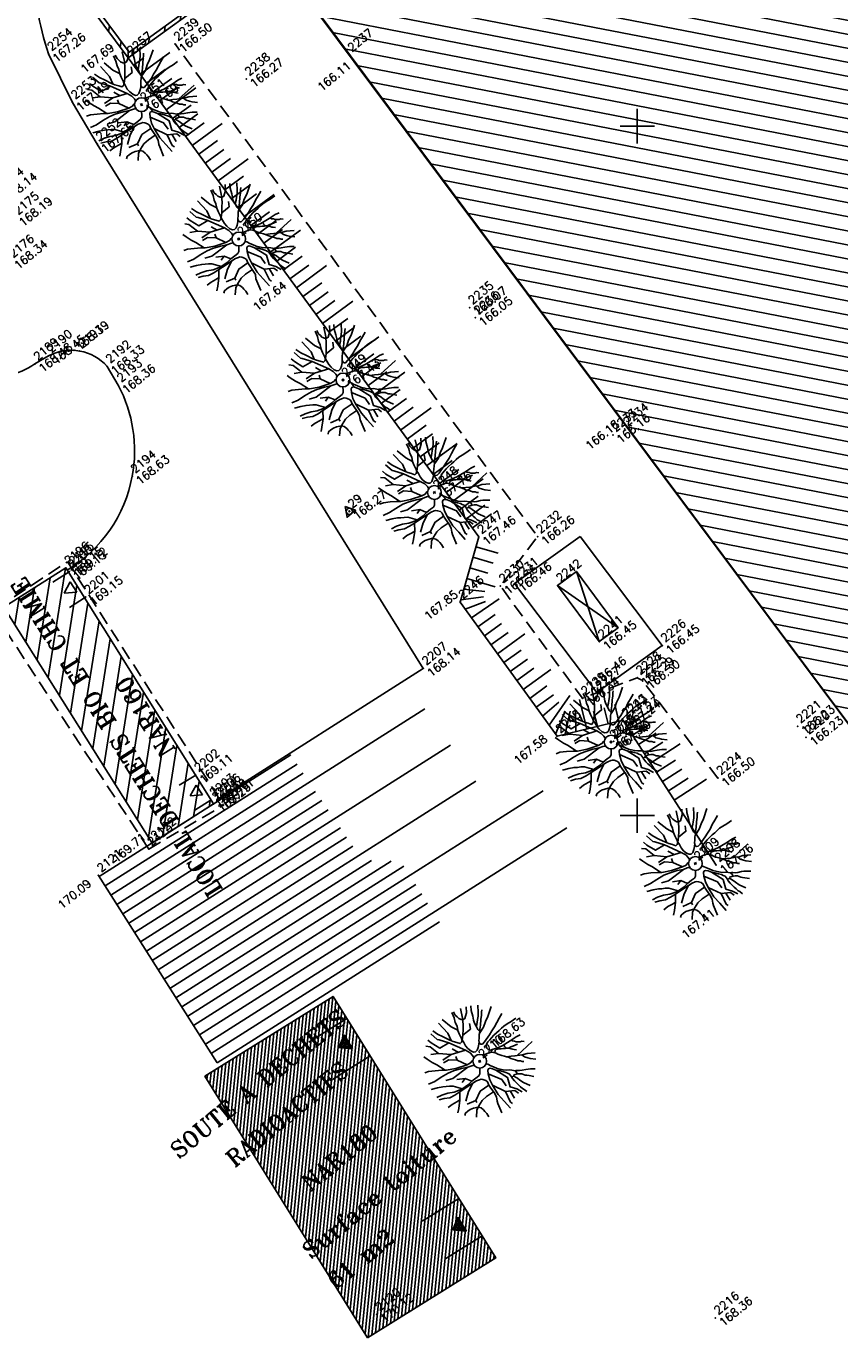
# Model space of a CAD drawing. Header units: feet. Extents: x 529188 to 529675, y 139816 to 140273.
# Tile 29 of 118: x 529403 to 529432, y 139931 to 139979. Entities that reach past the tile are written whole.
import ezdxf
from ezdxf.enums import TextEntityAlignment as Align

# ---------------------------------------------------------------- set-up
doc = ezdxf.new("R2010")
doc.units = ezdxf.units.FT
doc.header["$LTSCALE"] = 2
doc.header["$MEASUREMENT"] = 0
doc.header["$PDSIZE"] = 0.1
doc.linetypes.add('CACHE', pattern=[0.375, 0.25, -0.125])
doc.layers.get('0').update_dxf_attribs({"linetype": 'CONTINUOUS'})
for name, color, linetype in [('ARBRES', 70, 'CONTINUOUS'), ('BATI', 10, 'CONTINUOUS'), ('BATI-HACHURES', 30, 'CONTINUOUS'), ('BORD_TOIT', 244, 'CACHE'), ('BORDURETTE', 20, 'CONTINUOUS'), ('CARROYAGE', 7, 'CONTINUOUS'), ('DIVERS_2', 7, 'CONTINUOUS'), ('MURS', 1, 'CONTINUOUS'), ('Numéro Bâtiment', 5, 'CONTINUOUS'), ('POLYGO', 241, 'CONTINUOUS'), ('PORTES', 14, 'CONTINUOUS'), ('SOCLES', 13, 'CONTINUOUS'), ('TALUS', 40, 'CONTINUOUS'), ('TALUS_BAS', 40, 'CACHE'), ('TALUS_HAUT', 40, 'CONTINUOUS'), ('TEXTES', 150, 'CONTINUOUS'), ('TOPOALT', 3, 'CONTINUOUS'), ('TOPOJIS', 7, 'CONTINUOUS'), ('TOPOJIS-GELE', 7, 'CONTINUOUS'), ('TOPOMAT', 142, 'CONTINUOUS')]:
    doc.layers.add(name, color=color, linetype=linetype)
doc.styles.add('ROMANT', font='ROMANT.SHX')
doc.styles.get("Standard").update_dxf_attribs({"font": 'ROMANS.SHX'})

# ---------------------------------------------------------------- blocks, each defined once
blk = doc.blocks.new('TCPOINT')
at = {"color": 0}
blk.add_point((0, 0), dxfattribs=at)
at = {"layer": 'TOPOALT'}
blk.add_attdef('ALT', text='', height=0.3, dxfattribs=at).set_placement((0.1, -0.1), align=Align.TOP_LEFT)
at = {"layer": 'TOPOMAT'}
blk.add_attdef('MAT', (0.1, 0.1), '', height=0.3, dxfattribs=at)
blk = doc.blocks.new('269')
for p, q in [((0.035, 0), (-0.035, 0)), ((0, 0.035), (0, -0.035))]:
    blk.add_line(p, q)
blk.add_lwpolyline([(0, 0.231), (-0.2, -0.115), (0.2, -0.115)], close=True)
blk.add_circle((0, 0), 0.113)
blk = doc.blocks.new('*X27')
at = {"color": 0}
for p, q in [((527495.856, 148357.822), (527495.871, 148357.837)), ((527495.856, 148357.787), (527495.895, 148357.825)), ((527495.856, 148357.752), (527495.918, 148357.813)), ((527495.856, 148357.716), (527495.942, 148357.802)), ((527495.856, 148357.681), (527495.965, 148357.79)), ((527495.856, 148357.645), (527495.989, 148357.778)), ((527495.856, 148357.61), (527496.013, 148357.766)), ((527495.856, 148357.575), (527496.036, 148357.754)), ((527495.856, 148357.539), (527496.06, 148357.743)), ((527495.856, 148357.504), (527496.083, 148357.731)), ((527495.856, 148357.469), (527496.107, 148357.719)), ((527495.878, 148357.455), (527496.13, 148357.707)), ((527495.949, 148357.49), (527496.154, 148357.695)), ((527496.02, 148357.526), (527496.178, 148357.684)), ((527496.09, 148357.561), (527496.201, 148357.672)), ((527496.161, 148357.597), (527496.225, 148357.66)), ((527496.232, 148357.632), (527496.248, 148357.648))]:
    blk.add_line(p, q, dxfattribs=at)
blk = doc.blocks.new('320')
for p, q in [((0, 0), (0, -0.7)), ((1, 0), (1, -0.7)), ((0.5, -0.572), (0.3, -0.172)), ((0.3, -0.172), (0.7, -0.172)), ((0.7, -0.172), (0.5, -0.572))]:
    blk.add_line(p, q)
at = {"rotation": 269.9999999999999}
blk.add_blockref('*X27', (-148357.144, 527495.685), dxfattribs=at)
blk = doc.blocks.new('190')
for p, q in [((0.052, 0), (-0.052, 0)), ((0, -0.052), (0, 0.052))]:
    blk.add_line(p, q)
for points in [[(-0.619, 1.938), (-0.559, 1.732), (-0.46, 1.523), (-0.354, 1.285), (-0.291, 1.169), (-0.206, 1.053), (-0.142, 0.946), (-0.07, 0.952), (-0.02, 0.98), (0.016, 1.059), (0.061, 1.245), (0.098, 1.367), (0.171, 1.51), (0.208, 1.653), (0.282, 1.81), (0.336, 2.007)], [(-0.329, 1.239), (-0.245, 1.528), (-0.28, 2.015)], [(-0.09, 2.033), (-0.007, 1.626), (0.102, 1.375)], [(0.437, 0.574), (0.37, 0.496), (0.276, 0.425), (0.182, 0.369), (0.097, 0.362), (0.039, 0.398), (-0.01, 0.492), (-0.038, 0.629), (-0.043, 0.765), (-0.014, 0.901), (0.002, 1.001), (0.132, 1.122), (0.27, 1.286), (0.378, 1.415), (0.51, 1.6), (0.67, 1.921)], [(0.405, 1.994), (0.376, 1.859), (0.388, 1.766), (0.396, 1.687), (0.438, 1.6), (0.48, 1.557), (0.566, 1.542), (0.639, 1.591), (0.746, 1.669), (0.873, 1.838)], [(-0.144, 0.639), (-0.647, 0.843), (-0.975, 1.17), (-1.062, 1.55), (-1.169, 1.665)], [(-0.44, 1.229), (-0.82, 1.291), (-0.941, 1.636), (-0.968, 1.79)], [(-0.084, 0.235), (-0.076, 0.245), (-0.062, 0.33), (-0.074, 0.466), (-0.144, 0.639), (-0.44, 1.229), (-0.646, 1.539), (-0.688, 1.589), (-0.738, 1.896)], [(0.686, 0.829), (0.676, 0.931), (0.713, 1.067), (0.728, 1.196), (0.773, 1.303), (0.838, 1.425), (0.926, 1.625), (1.021, 1.76)], [(0.711, 1.062), (0.821, 1.152), (0.894, 1.223), (0.995, 1.308), (1.082, 1.401), (1.24, 1.613)], [(-1.176, 0.542), (-1.281, 0.892), (-1.358, 1.058), (-1.428, 1.273), (-1.465, 1.412)], [(-0.975, 1.17), (-1.217, 1.309)], [(-0.396, 0.741), (-0.492, 0.981)], [(0.132, 1.122), (0.476, 1.119), (0.579, 1.291)], [(1.723, 0.836), (1.536, 0.765), (1.37, 0.702), (1.204, 0.625), (1.038, 0.576), (0.888, 0.52), (0.686, 0.464), (0.578, 0.437), (0.47, 0.423), (0.428, 0.452), (0.413, 0.495), (0.421, 0.545), (0.45, 0.595), (0.515, 0.666), (0.603, 0.759), (0.675, 0.816), (0.747, 0.901), (0.855, 0.994), (0.993, 1.144), (1.109, 1.257), (1.182, 1.336), (1.239, 1.392)], [(0.655, 0.801), (0.898, 0.871), (1.071, 0.985), (1.258, 1.07), (1.587, 1.273)], [(-1.963, 0.534), (-1.722, 0.466), (-1.45, 0.442), (-1.157, 0.397), (-0.957, 0.331), (-0.679, 0.22), (-0.472, 0.112), (-0.329, 0.06), (-0.249, 0.019)], [(-1.807, 0.935), (-1.668, 0.889), (-1.462, 0.758), (-1.27, 0.62), (-1.148, 0.519), (-0.835, 0.351), (-0.435, 0.198), (-0.292, 0.167), (-0.199, 0.188), (-0.161, 0.191)], [(-0.435, 0.198), (-0.613, 0.549), (-0.837, 0.756), (-1.044, 0.791)], [(-0.647, 0.843), (-1.01, 0.877)], [(-0.613, 0.549), (-0.561, 0.687)], [(-1.117, -0.371), (-1.319, -0.081), (-1.419, -0.002), (-1.525, 0.064), (-1.618, 0.137), (-1.796, 0.23), (-2.008, 0.328)], [(-0.472, 0.112), (-1.148, 0.135), (-1.39, 0.239)], [(-0.677, -0.381), (-0.803, -0.141), (-1.062, 0.014)], [(0.239, 0.074), (0.295, 0.074), (0.388, 0.051), (0.459, 0.029), (0.546, -0.015), (0.602, -0.073), (0.645, -0.145), (0.679, -0.217), (0.715, -0.282), (0.758, -0.347), (0.814, -0.42), (0.857, -0.485), (0.906, -0.571), (0.934, -0.636), (0.992, -0.708), (1.041, -0.781), (1.083, -0.86), (1.154, -0.918), (1.19, -0.976), (1.24, -1.019)], [(1.739, -0.191), (1.585, -0.153), (1.326, -0.13), (0.983, -0.076), (0.782, -0.017), (0.653, 0.034), (0.56, 0.071), (0.504, 0.136), (0.497, 0.207), (0.526, 0.272), (0.584, 0.329), (0.678, 0.357), (0.778, 0.377), (0.872, 0.391), (0.994, 0.405), (1.13, 0.41), (1.252, 0.416), (1.374, 0.423), (1.489, 0.429), (1.633, 0.413), (1.798, 0.389), (1.999, 0.38)], [(-0.168, -0.185), (-0.174, -0.214), (-0.224, -0.285), (-0.283, -0.356), (-0.362, -0.391), (-0.491, -0.383), (-0.677, -0.381), (-0.856, -0.393), (-1.143, -0.369), (-1.428, -0.274), (-1.621, -0.158), (-1.842, -0.076), (-2.034, -0.032)], [(-1.8, -0.948), (-1.67, -0.837), (-1.445, -0.632), (-1.264, -0.397), (-1.472, -0.374), (-1.679, -0.329), (-1.851, -0.227), (-2.029, -0.149)], [(-0.699, -0.452), (-1.01, -0.589), (-1.304, -0.796)], [(-1.264, -0.397), (-0.985, -0.428), (-0.699, -0.452), (-0.542, -0.475), (-0.434, -0.512), (-0.378, -0.534), (-0.328, -0.584), (-0.271, -0.671), (-0.25, -0.757), (-0.288, -0.878), (-0.302, -1.008), (-0.319, -1.208), (-0.349, -1.379), (-0.43, -1.515), (-0.459, -1.601), (-0.565, -1.955)], [(-0.803, -0.141), (-0.975, -0.193)], [(-0.219, -2.023), (-0.23, -1.674), (-0.249, -1.357), (-0.195, -0.963), (-0.143, -0.748), (-0.048, -0.549), (0.025, -0.441), (0.075, -0.413), (0.133, -0.435), (0.182, -0.5), (0.245, -0.615), (0.331, -0.709), (0.409, -0.818), (0.479, -0.912), (0.507, -0.976), (0.543, -1.042), (0.543, -1.107), (0.535, -1.163), (0.52, -1.235), (0.526, -1.35), (0.533, -1.451), (0.546, -1.551), (0.559, -1.651), (0.572, -1.745), (0.601, -1.81), (0.632, -1.934)], [(0.787, -1.087), (0.644, -0.934), (0.545, -0.862), (0.459, -0.775), (0.332, -0.602), (0.261, -0.472), (0.212, -0.378), (0.163, -0.27), (0.127, -0.215)], [(0.622, -0.106), (0.681, -0.045), (0.731, -0.045), (0.832, -0.09), (0.889, -0.14), (0.953, -0.177), (1.017, -0.228), (1.074, -0.257), (1.131, -0.314), (1.174, -0.373), (1.202, -0.423), (1.238, -0.459), (1.294, -0.524)], [(1.46, -0.389), (1.367, -0.367), (1.282, -0.337), (1.21, -0.308), (1.109, -0.286), (1.053, -0.25), (1.038, -0.206), (1.039, -0.156), (1.077, -0.091)], [(1.368, -0.134), (1.384, -0.181), (1.44, -0.239), (1.468, -0.289), (1.526, -0.34), (1.582, -0.383), (1.64, -0.406), (1.698, -0.465)], [(-1.953, -0.569), (-1.767, -0.571), (-1.575, -0.61), (-1.443, -0.63)], [(-0.288, -0.878), (-0.682, -0.848), (-1.01, -1.004), (-1.338, -0.917)], [(-0.048, -0.549), (0.199, -1.021), (0.182, -1.297)], [(0.245, -0.615), (0.406, -1.09), (0.268, -1.418), (0.406, -1.625), (0.493, -1.832)], [(0.859, -0.488), (1, -0.579), (1.114, -0.659), (1.27, -0.746), (1.385, -0.819), (1.513, -0.87), (1.754, -1.032)], [(1.183, -0.698), (1.926, -0.657)], [(1.328, -0.783), (1.356, -0.905), (1.426, -1.006), (1.483, -1.085), (1.622, -1.229)], [(-1.662, -1.174), (-1.593, -1.125), (-1.479, -1.119), (-1.371, -1.134), (-1.257, -1.171), (-1.143, -1.222), (-1.093, -1.259), (-1.036, -1.338), (-1.009, -1.445), (-1.003, -1.524), (-0.996, -1.624), (-1.016, -1.763)], [(-0.316, -1.172), (-0.62, -1.148), (-0.835, -1.16), (-1.05, -1.229), (-1.201, -1.3), (-1.382, -1.493)], [(-1.01, -1.004), (-1.027, -1.09)], [(-0.195, -0.963), (0.026, -1.435), (-0.077, -1.849), (-0.043, -1.935)], [(0.863, -1.843), (0.739, -1.603), (0.698, -1.452), (0.669, -1.345), (0.635, -1.243), (0.62, -1.208), (0.534, -1.169)], [(0.625, -1.219), (0.628, -1.193), (0.649, -1.171), (0.692, -1.193), (0.772, -1.223), (0.828, -1.26), (0.893, -1.317), (0.956, -1.426), (1.005, -1.476), (1.056, -1.534), (1.17, -1.665)], [(0.763, -1.219), (0.786, -1.151), (0.765, -1.087), (0.808, -1.087), (0.844, -1.116), (0.901, -1.174), (0.987, -1.225), (1.108, -1.291), (1.18, -1.334), (1.251, -1.378), (1.386, -1.49)], [(0.026, -1.435), (0.32, -1.625), (0.355, -1.78)], [(0.173, -1.53), (0.13, -1.832)]]:
    blk.add_lwpolyline(points)
blk.add_circle((0, 0), 0.25)

msp = doc.modelspace()

# ---------------------------------------------------------------- hatches: boundary and pattern name
at = {"layer": 'BATI-HACHURES'}
h = msp.add_hatch(dxfattribs=at)
h.set_pattern_fill('ANSI31', color=256, scale=4, angle=36, style=0)
h.set_pattern_definition([(169.02298, (529575.81883, 139934.26534), (-0.0952077, -0.4908518), [])])
h.paths.add_polyline_path([(529444.168, 139937.919), (529463.76, 139951.856), (529439.17, 139985.045), (529427.27, 140001.077), (529407.852, 139986.541)])
h = msp.add_hatch(dxfattribs=at)
h.set_pattern_fill('ANSI31', color=256, scale=4, angle=36, style=0)
h.paths.add_polyline_path([(529408.871, 139979.175), (529406.526, 139977.475), (529403.418, 139981.664), (529403.538, 139981.753), (529406.558, 139977.683), (529408.783, 139979.296)])
h = msp.add_hatch(dxfattribs=at)
h.set_pattern_fill('ANSI31', color=256, scale=4, angle=36, style=0)
h.paths.add_polyline_path([(529402.015, 139957.56), (529404.265, 139958.982), (529409.624, 139950.422), (529407.396, 139949.001)])
at = {"layer": 'Numéro Bâtiment'}
h = msp.add_hatch(dxfattribs=at)
h.set_pattern_fill('ANSI31', color=30)
h.set_pattern_definition([(84.33073, (529312.51686, 139936.4905), (-0.12438859, 0.01234825), [])])
h.paths.add_polyline_path([(529413.963, 139943.443), (529409.31, 139940.548), (529415.211, 139931.063), (529419.864, 139933.958)])
at = {"layer": 'PORTES', "linetype": 'Continuous'}
h = msp.add_hatch(dxfattribs=at)
h.set_pattern_fill('ANSI31', color=256, scale=0.4, angle=481.2454, style=0)
h.set_pattern_definition([(166.2454258, (527492.099184, 148364.244005), (-0.01188817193, -0.04856615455), [])])
h.paths.add_polyline_path([(529414.36, 139942.046), (529414.17, 139941.588), (529414.663, 139941.546)])
h = msp.add_hatch(dxfattribs=at)
h.set_pattern_fill('ANSI31', color=256, scale=0.4, angle=481.2454, style=0)
h.set_pattern_definition([(166.2454258, (527496.231777, 148357.631876), (-0.01188817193, -0.04856615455), [])])
h.paths.add_polyline_path([(529418.493, 139935.434), (529418.302, 139934.976), (529418.796, 139934.934)])

# ---------------------------------------------------------------- linework, layer by layer
at = {"layer": 'BATI'}
msp.add_lwpolyline([(529407.849, 139986.596), (529427.27, 140001.077), (529463.76, 139951.856), (529444.168, 139937.919)], close=True, dxfattribs=at)
at = {"layer": 'BATI', "flags": 128}
for points in [[(529444.168, 139937.919), (529407.852, 139986.541)], [(529407.396, 139949.001), (529402.015, 139957.56), (529404.265, 139958.982), (529409.624, 139950.422)], [(529407.396, 139949.001), (529409.624, 139950.422)]]:
    msp.add_lwpolyline(points, dxfattribs=at)
msp.add_lwpolyline([(529415.211, 139931.063), (529419.864, 139933.958), (529413.963, 139943.443), (529409.31, 139940.548)], close=True, dxfattribs=at)
at = {"layer": 'BATI-HACHURES', "flags": 128}
for points in [[(529422.789, 139958.856), (529423.621, 139956.308)], [(529422.106, 139958.35), (529424.303, 139956.815)]]:
    msp.add_lwpolyline(points, dxfattribs=at)
at = {"layer": 'BORD_TOIT', "flags": 128}
for points in [[(529407.271, 139948.783), (529401.614, 139957.423), (529404.323, 139959.208), (529409.98, 139950.378)], [(529407.271, 139948.783), (529409.98, 139950.378)]]:
    msp.add_lwpolyline(points, dxfattribs=at)
at = {"layer": 'BORDURETTE', "flags": 128}
for points in [[(529409.745, 139950.574), (529417.234, 139955.338), (529405.403, 139974.349), (529404.5, 139975.863), (529403.638, 139977.62, -0.047813), (529403.239, 139979.238, -0.220257), (529404.456, 139983.973)], [(529399.725, 139966.171), (529401.065, 139965.931, 0.19764), (529403.142, 139966.38), (529403.631, 139966.669, -0.169053), (529404.767, 139966.848, -0.167294), (529405.761, 139966.291), (529406.167, 139965.604, -0.169528), (529406.671, 139962.306, -0.213833), (529404.314, 139958.904)]]:
    msp.add_lwpolyline(points, format="xyb", dxfattribs=at)
at = {"layer": 'CARROYAGE'}
for p, q in [((529425, 139974.375), (529425, 139975.625)), ((529424.375, 139975), (529425.625, 139975)), ((529425, 139949.375), (529425, 139950.625)), ((529424.375, 139950), (529425.625, 139950))]:
    msp.add_line(p, q, dxfattribs=at)
at = {"layer": 'DIVERS_2', "flags": 128}
msp.add_lwpolyline([(529423.621, 139956.308), (529422.106, 139958.35), (529422.789, 139958.856), (529424.303, 139956.815)], close=True, dxfattribs=at)
at = {"layer": 'MURS', "flags": 128}
msp.add_lwpolyline([(529408.871, 139979.175), (529406.526, 139977.475), (529403.418, 139981.664), (529403.538, 139981.753), (529406.558, 139977.683), (529408.783, 139979.296)], close=True, dxfattribs=at)
at = {"layer": 'Numéro Bâtiment'}
msp.add_line((529413.963, 139943.443), (529413.963, 139943.443), dxfattribs=at)
at = {"layer": 'PORTES'}
for p, q in [((529413.077, 139941.784), (529414.46, 139942.644)), ((529414.17, 139941.588), (529414.36, 139942.046)), ((529414.36, 139942.046), (529414.663, 139941.546)), ((529413.934, 139940.433), (529415.305, 139941.286)), ((529414.663, 139941.546), (529414.17, 139941.588)), ((529417.197, 139935.29), (529418.522, 139936.115)), ((529418.302, 139934.976), (529418.493, 139935.434)), ((529418.493, 139935.434), (529418.796, 139934.934)), ((529418.796, 139934.934), (529418.302, 139934.976)), ((529418.054, 139933.939), (529419.367, 139934.756))]:
    msp.add_line(p, q, dxfattribs=at)
at = {"layer": 'SOCLES'}
for p, q in [((529422.922, 139960.127), (529420.549, 139958.42)), ((529425.904, 139956.168), (529422.922, 139960.127))]:
    msp.add_line(p, q, dxfattribs=at)
at = {"layer": 'SOCLES', "flags": 128}
msp.add_lwpolyline([(529425.904, 139956.168), (529423.53, 139954.461), (529420.549, 139958.42)], dxfattribs=at)
at = {"layer": 'TALUS'}
for p, q in [((529406.72, 139977.21), (529407.091, 139977.482)), ((529406.956, 139976.887), (529408.035, 139977.677)), ((529407.192, 139976.564), (529407.867, 139977.059)), ((529407.429, 139976.242), (529408.104, 139976.736)), ((529407.665, 139975.919), (529408.341, 139976.414)), ((529407.901, 139975.596), (529408.983, 139976.388)), ((529408.138, 139975.274), (529408.814, 139975.769)), ((529408.374, 139974.951), (529409.051, 139975.447)), ((529408.61, 139974.628), (529409.288, 139975.124)), ((529408.847, 139974.305), (529409.931, 139975.1)), ((529409.083, 139973.983), (529409.761, 139974.479)), ((529409.319, 139973.66), (529409.998, 139974.157)), ((529409.556, 139973.337), (529410.235, 139973.835)), ((529409.792, 139973.015), (529410.879, 139973.811)), ((529410.028, 139972.692), (529410.708, 139973.19)), ((529410.265, 139972.369), (529410.945, 139972.867)), ((529410.501, 139972.046), (529411.182, 139972.545)), ((529410.737, 139971.724), (529411.827, 139972.522)), ((529410.974, 139971.401), (529411.655, 139971.9)), ((529411.21, 139971.078), (529411.892, 139971.578)), ((529411.446, 139970.756), (529412.129, 139971.255)), ((529411.683, 139970.433), (529412.775, 139971.233)), ((529411.919, 139970.11), (529412.602, 139970.61)), ((529412.155, 139969.787), (529412.839, 139970.288)), ((529412.392, 139969.465), (529413.076, 139969.965)), ((529412.628, 139969.142), (529413.723, 139969.944)), ((529412.864, 139968.819), (529413.549, 139969.321)), ((529413.101, 139968.497), (529413.786, 139968.998)), ((529413.337, 139968.174), (529414.023, 139968.676)), ((529413.573, 139967.851), (529414.671, 139968.655)), ((529413.81, 139967.528), (529414.496, 139968.031)), ((529414.046, 139967.206), (529414.733, 139967.709)), ((529414.282, 139966.883), (529414.97, 139967.386)), ((529414.519, 139966.56), (529415.619, 139967.366)), ((529414.755, 139966.237), (529415.443, 139966.741)), ((529414.991, 139965.915), (529415.68, 139966.419)), ((529415.228, 139965.592), (529415.916, 139966.096)), ((529415.464, 139965.269), (529416.567, 139966.077)), ((529415.7, 139964.947), (529416.39, 139965.452)), ((529415.937, 139964.624), (529416.627, 139965.129)), ((529416.173, 139964.301), (529416.863, 139964.807)), ((529416.409, 139963.978), (529417.515, 139964.788)), ((529416.646, 139963.656), (529417.337, 139964.162)), ((529416.882, 139963.333), (529417.574, 139963.84)), ((529417.118, 139963.01), (529417.81, 139963.517)), ((529417.355, 139962.688), (529418.463, 139963.499)), ((529417.591, 139962.365), (529418.284, 139962.872)), ((529417.827, 139962.042), (529418.521, 139962.55)), ((529418.064, 139961.719), (529418.757, 139962.227)), ((529418.3, 139961.397), (529419.411, 139962.21)), ((529418.536, 139961.074), (529419.231, 139961.583)), ((529418.773, 139960.751), (529419.468, 139961.26)), ((529419.009, 139960.429), (529419.704, 139960.938)), ((529419.143, 139959.751), (529419.948, 139959.519)), ((529419.245, 139960.106), (529419.245, 139960.106)), ((529419.033, 139959.366), (529419.764, 139959.156)), ((529418.922, 139958.982), (529419.58, 139958.793)), ((529418.812, 139958.597), (529419.848, 139958.299)), ((529418.591, 139957.828), (529419.417, 139957.934)), ((529418.701, 139958.213), (529419.472, 139958.126)), ((529418.985, 139957.167), (529419.992, 139957.864)), ((529418.75, 139957.491), (529419.497, 139957.765)), ((529419.219, 139956.843), (529419.84, 139957.292)), ((529419.454, 139956.519), (529420.075, 139956.969)), ((529419.688, 139956.195), (529420.31, 139956.645)), ((529419.923, 139955.871), (529420.919, 139956.592)), ((529420.157, 139955.547), (529420.781, 139955.998)), ((529420.392, 139955.223), (529421.016, 139955.674)), ((529420.626, 139954.899), (529421.251, 139955.351)), ((529420.861, 139954.575), (529421.861, 139955.299)), ((529421.095, 139954.251), (529421.721, 139954.704)), ((529421.33, 139953.927), (529421.957, 139954.38)), ((529421.564, 139953.603), (529422.15, 139954.114)), ((529421.799, 139953.279), (529422.548, 139954.356)), ((529423.163, 139953.136), (529422.902, 139954.216)), ((529424.329, 139953.417), (529424.182, 139954.026)), ((529406.114, 139946.775), (529417.295, 139953.867)), ((529422.033, 139952.955), (529422.384, 139953.79)), ((529422.385, 139952.948), (529422.56, 139953.787)), ((529422.774, 139953.042), (529422.755, 139953.834)), ((529423.552, 139953.229), (529423.416, 139953.792)), ((529423.941, 139953.323), (529423.799, 139953.909)), ((529424.61, 139953.25), (529425.599, 139953.887)), ((529424.827, 139952.914), (529425.459, 139953.321)), ((529406.971, 139945.424), (529418.218, 139952.558)), ((529425.044, 139952.578), (529425.69, 139952.994)), ((529425.26, 139952.241), (529425.921, 139952.668)), ((529425.477, 139951.905), (529426.558, 139952.602)), ((529405.471, 139947.788), (529412.428, 139952.201)), ((529405.686, 139947.45), (529412.653, 139951.87)), ((529425.693, 139951.569), (529426.384, 139952.014)), ((529425.91, 139951.233), (529426.615, 139951.687)), ((529405.9, 139947.113), (529412.877, 139951.539)), ((529407.828, 139944.073), (529419.141, 139951.249)), ((529426.127, 139950.896), (529426.846, 139951.36)), ((529426.343, 139950.56), (529427.517, 139951.316)), ((529406.328, 139946.437), (529413.327, 139950.876)), ((529408.685, 139942.722), (529421.581, 139950.902)), ((529406.543, 139946.099), (529413.551, 139950.545)), ((529406.757, 139945.762), (529413.776, 139950.214)), ((529407.185, 139945.086), (529414.225, 139949.551)), ((529409.542, 139941.371), (529422.446, 139949.556)), ((529407.4, 139944.748), (529414.45, 139949.22)), ((529407.614, 139944.411), (529414.674, 139948.889)), ((529408.042, 139943.735), (529415.36, 139948.377)), ((529408.257, 139943.397), (529416.07, 139948.353)), ((529408.471, 139943.059), (529416.53, 139948.171)), ((529408.899, 139942.384), (529416.961, 139947.497)), ((529409.114, 139942.046), (529417.176, 139947.16)), ((529409.328, 139941.708), (529417.392, 139946.823)), ((529409.756, 139941.033), (529417.823, 139946.149)), ((529415.542, 139931.913), (529415.542, 139931.913))]:
    msp.add_line(p, q, dxfattribs=at)
at = {"layer": 'TALUS_BAS', "flags": 128}
msp.add_lwpolyline([(529427.924, 139951.359), (529425.197, 139954.885), (529425, 139954.996), (529423.008, 139954.253), (529420.031, 139958.329), (529421.379, 139960.117), (529408.226, 139977.982)], dxfattribs=at)
at = {"layer": 'TALUS_HAUT', "flags": 128}
for points in [[(529419.245, 139960.106), (529406.526, 139977.475)], [(529427.86, 139948.206), (529424.496, 139953.428), (529424.485, 139953.455), (529422.09, 139952.877), (529418.567, 139957.745), (529419.245, 139960.106)], [(529409.756, 139941.033), (529405.444, 139947.832)]]:
    msp.add_lwpolyline(points, dxfattribs=at)

# ---------------------------------------------------------------- block references
at = {"layer": 'ARBRES', "rotation": 39.33073407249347}
for p in [(529407.008, 139975.782), (529410.535, 139970.91), (529414.319, 139965.797), (529417.638, 139961.717), (529424.047, 139952.666), (529427.108, 139948.263), (529419.282, 139941.089)]:
    msp.add_blockref('190', p, dxfattribs=at)
at = {"layer": 'POLYGO', "rotation": 39.33073407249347}
msp.add_blockref('269', (529414.548, 139961.034), dxfattribs=at)
at = {"layer": 'PORTES'}
for p, xscale, rotation in [((529404.383, 139958.841), 1.095998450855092, 302.9918961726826), ((529408.974, 139951.469), 1.060683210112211, 302.0086331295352)]:
    msp.add_blockref('320', p, dxfattribs=dict(at, xscale=xscale, rotation=rotation))
at = {"layer": 'TOPOJIS'}
ref = msp.add_blockref('TCPOINT', (529408.226, 139977.982), dxfattribs=at)
ref.add_attrib('MAT', '2239', (529408.326, 139978.082), dxfattribs={"layer": 'TOPOMAT', "height": 0.3, "rotation": 39.3307})
ref.add_attrib('ALT', '166.50', dxfattribs={"layer": 'TOPOALT', "height": 0.3, "rotation": 39.3307}).set_placement((529408.326, 139977.882), align=Align.TOP_LEFT)
ref = msp.add_blockref('TCPOINT', (529403.638, 139977.62), dxfattribs=at)
ref.add_attrib('MAT', '2254', (529403.738, 139977.72), dxfattribs={"layer": 'TOPOMAT', "height": 0.3, "rotation": 39.3307})
ref.add_attrib('ALT', '167.26', dxfattribs={"layer": 'TOPOALT', "height": 0.3, "rotation": 39.3307}).set_placement((529403.738, 139977.52), align=Align.TOP_LEFT)
ref = msp.add_blockref('TCPOINT', (529406.526, 139977.475), dxfattribs=at)
ref.add_attrib('MAT', '2257', (529406.626, 139977.575), dxfattribs={"layer": 'TOPOMAT', "height": 0.3, "rotation": 39.3307})
ref.add_attrib('ALT', '167.69', dxfattribs={"layer": 'TOPOALT', "height": 0.3, "rotation": 39.3307}).set_placement((529404.763, 139977.138), align=Align.TOP_LEFT)
ref = msp.add_blockref('TCPOINT', (529414.541, 139977.585), dxfattribs=at)
ref.add_attrib('MAT', '2237', (529414.641, 139977.685), dxfattribs={"layer": 'TOPOMAT', "height": 0.3, "rotation": 39.3307})
ref.add_attrib('ALT', '166.11', dxfattribs={"layer": 'TOPOALT', "height": 0.3, "rotation": 39.3307}).set_placement((529413.356, 139976.479), align=Align.TOP_LEFT)
ref = msp.add_blockref('TCPOINT', (529410.809, 139976.711), dxfattribs=at)
ref.add_attrib('MAT', '2238', (529410.909, 139976.811), dxfattribs={"layer": 'TOPOMAT', "height": 0.3, "rotation": 39.3307})
ref.add_attrib('ALT', '166.27', dxfattribs={"layer": 'TOPOALT', "height": 0.3, "rotation": 39.3307}).set_placement((529410.909, 139976.611), align=Align.TOP_LEFT)
ref = msp.add_blockref('TCPOINT', (529401.873, 139972.563), dxfattribs=at)
ref.add_attrib('MAT', '2174', (529401.973, 139972.663), dxfattribs={"layer": 'TOPOMAT', "height": 0.3, "rotation": 39.3307})
ref.add_attrib('ALT', '168.14', dxfattribs={"layer": 'TOPOALT', "height": 0.3, "rotation": 39.3307}).set_placement((529401.973, 139972.463), align=Align.TOP_LEFT)
ref = msp.add_blockref('TCPOINT', (529410.535, 139970.91), dxfattribs=at)
ref.add_attrib('MAT', '2250', (529410.635, 139971.01), dxfattribs={"layer": 'TOPOMAT', "height": 0.3, "rotation": 39.3307})
ref.add_attrib('ALT', '167.64', dxfattribs={"layer": 'TOPOALT', "height": 0.3, "rotation": 39.3307}).set_placement((529411.018, 139968.51), align=Align.TOP_LEFT)
ref = msp.add_blockref('TCPOINT', (529402.248, 139970.118), dxfattribs=at)
ref.add_attrib('MAT', '2176', (529402.348, 139970.218), dxfattribs={"layer": 'TOPOMAT', "height": 0.3, "rotation": 39.3307})
ref.add_attrib('ALT', '168.34', dxfattribs={"layer": 'TOPOALT', "height": 0.3, "rotation": 39.3307}).set_placement((529402.348, 139970.018), align=Align.TOP_LEFT)
ref = msp.add_blockref('TCPOINT', (529418.915, 139968.424), dxfattribs=at)
ref.add_attrib('MAT', '2235', (529419.015, 139968.524), dxfattribs={"layer": 'TOPOMAT', "height": 0.3, "rotation": 39.3307})
ref.add_attrib('ALT', '166.07', dxfattribs={"layer": 'TOPOALT', "height": 0.3, "rotation": 39.3307}).set_placement((529419.015, 139968.324), align=Align.TOP_LEFT)
ref = msp.add_blockref('TCPOINT', (529419.118, 139968.057), dxfattribs=at)
ref.add_attrib('MAT', '2236', (529419.218, 139968.157), dxfattribs={"layer": 'TOPOMAT', "height": 0.3, "rotation": 39.3307})
ref.add_attrib('ALT', '166.05', dxfattribs={"layer": 'TOPOALT', "height": 0.3, "rotation": 39.3307}).set_placement((529419.218, 139967.957), align=Align.TOP_LEFT)
ref = msp.add_blockref('TCPOINT', (529404.767, 139966.848), dxfattribs=at)
ref.add_attrib('MAT', '2191', (529404.867, 139966.948), dxfattribs={"layer": 'TOPOMAT', "height": 0.3, "rotation": 39.3307})
ref.add_attrib('ALT', '168.39', dxfattribs={"layer": 'TOPOALT', "height": 0.3, "rotation": 39.3307}).set_placement((529404.577, 139967.08), align=Align.TOP_LEFT)
ref = msp.add_blockref('TCPOINT', (529406.167, 139965.604), dxfattribs=at)
ref.add_attrib('MAT', '2193', (529406.267, 139965.704), dxfattribs={"layer": 'TOPOMAT', "height": 0.3, "rotation": 39.3307})
ref.add_attrib('ALT', '168.36', dxfattribs={"layer": 'TOPOALT', "height": 0.3, "rotation": 39.3307}).set_placement((529406.267, 139965.504), align=Align.TOP_LEFT)
ref = msp.add_blockref('TCPOINT', (529424.54, 139964.017), dxfattribs=at)
ref.add_attrib('MAT', '2234', (529424.64, 139964.117), dxfattribs={"layer": 'TOPOMAT', "height": 0.3, "rotation": 39.3307})
ref.add_attrib('ALT', '166.18', dxfattribs={"layer": 'TOPOALT', "height": 0.3, "rotation": 39.3307}).set_placement((529423.089, 139963.478), align=Align.TOP_LEFT)
ref = msp.add_blockref('TCPOINT', (529406.671, 139962.306), dxfattribs=at)
ref.add_attrib('MAT', '2194', (529406.771, 139962.406), dxfattribs={"layer": 'TOPOMAT', "height": 0.3, "rotation": 39.3307})
ref.add_attrib('ALT', '168.63', dxfattribs={"layer": 'TOPOALT', "height": 0.3, "rotation": 39.3307}).set_placement((529406.771, 139962.206), align=Align.TOP_LEFT)
ref = msp.add_blockref('TCPOINT', (529419.245, 139960.106), dxfattribs=at)
ref.add_attrib('MAT', '2247', (529419.345, 139960.206), dxfattribs={"layer": 'TOPOMAT', "height": 0.3, "rotation": 39.3307})
ref.add_attrib('ALT', '167.46', dxfattribs={"layer": 'TOPOALT', "height": 0.3, "rotation": 39.3307}).set_placement((529419.345, 139960.006), align=Align.TOP_LEFT)
ref = msp.add_blockref('TCPOINT', (529421.379, 139960.117), dxfattribs=at)
ref.add_attrib('MAT', '2232', (529421.479, 139960.217), dxfattribs={"layer": 'TOPOMAT', "height": 0.3, "rotation": 39.3307})
ref.add_attrib('ALT', '166.26', dxfattribs={"layer": 'TOPOALT', "height": 0.3, "rotation": 39.3307}).set_placement((529421.479, 139960.017), align=Align.TOP_LEFT)
ref = msp.add_blockref('TCPOINT', (529420.549, 139958.42), dxfattribs=at)
ref.add_attrib('MAT', '2231', (529420.649, 139958.52), dxfattribs={"layer": 'TOPOMAT', "height": 0.3, "rotation": 39.3307})
ref.add_attrib('ALT', '166.46', dxfattribs={"layer": 'TOPOALT', "height": 0.3, "rotation": 39.3307}).set_placement((529420.649, 139958.32), align=Align.TOP_LEFT)
ref = msp.add_blockref('TCPOINT', (529422.106, 139958.35), dxfattribs=at)
ref.add_attrib('MAT', '2242', (529422.206, 139958.45), dxfattribs={"layer": 'TOPOMAT', "height": 0.3, "rotation": 39.3307})
ref = msp.add_blockref('TCPOINT', (529404.979, 139957.922), dxfattribs=at)
ref.add_attrib('MAT', '2201', (529405.079, 139958.022), dxfattribs={"layer": 'TOPOMAT', "height": 0.3, "rotation": 39.3307})
ref.add_attrib('ALT', '169.15', dxfattribs={"layer": 'TOPOALT', "height": 0.3, "rotation": 39.3307}).set_placement((529405.079, 139957.822), align=Align.TOP_LEFT)
ref = msp.add_blockref('TCPOINT', (529418.567, 139957.745), dxfattribs=at)
ref.add_attrib('MAT', '2246', (529418.667, 139957.845), dxfattribs={"layer": 'TOPOMAT', "height": 0.3, "rotation": 39.3307})
ref.add_attrib('ALT', '167.85', dxfattribs={"layer": 'TOPOALT', "height": 0.3, "rotation": 39.3307}).set_placement((529417.236, 139957.304), align=Align.TOP_LEFT)
ref = msp.add_blockref('TCPOINT', (529425.904, 139956.168), dxfattribs=at)
ref.add_attrib('MAT', '2226', (529426.004, 139956.268), dxfattribs={"layer": 'TOPOMAT', "height": 0.3, "rotation": 39.3307})
ref.add_attrib('ALT', '166.45', dxfattribs={"layer": 'TOPOALT', "height": 0.3, "rotation": 39.3307}).set_placement((529426.004, 139956.068), align=Align.TOP_LEFT)
ref = msp.add_blockref('TCPOINT', (529417.234, 139955.338), dxfattribs=at)
ref.add_attrib('MAT', '2207', (529417.334, 139955.438), dxfattribs={"layer": 'TOPOMAT', "height": 0.3, "rotation": 39.3307})
ref.add_attrib('ALT', '168.14', dxfattribs={"layer": 'TOPOALT', "height": 0.3, "rotation": 39.3307}).set_placement((529417.334, 139955.238), align=Align.TOP_LEFT)
ref = msp.add_blockref('TCPOINT', (529423.53, 139954.461), dxfattribs=at)
ref.add_attrib('MAT', '2227', (529423.63, 139954.561), dxfattribs={"layer": 'TOPOMAT', "height": 0.3, "rotation": 39.3307})
ref.add_attrib('ALT', '166.46', dxfattribs={"layer": 'TOPOALT', "height": 0.3, "rotation": 39.3307}).set_placement((529423.356, 139954.901), align=Align.TOP_LEFT)
ref = msp.add_blockref('TCPOINT', (529424.485, 139953.455), dxfattribs=at)
ref.add_attrib('MAT', '2243', (529424.585, 139953.555), dxfattribs={"layer": 'TOPOMAT', "height": 0.3, "rotation": 39.3307})
ref.add_attrib('ALT', '167.23', dxfattribs={"layer": 'TOPOALT', "height": 0.3, "rotation": 39.3307}).set_placement((529424.545, 139953.45), align=Align.TOP_LEFT)
ref = msp.add_blockref('TCPOINT', (529422.09, 139952.877), dxfattribs=at)
ref.add_attrib('MAT', '2245', (529422.19, 139952.977), dxfattribs={"layer": 'TOPOMAT', "height": 0.3, "rotation": 39.3307})
ref.add_attrib('ALT', '167.58', dxfattribs={"layer": 'TOPOALT', "height": 0.3, "rotation": 39.3307}).set_placement((529420.481, 139952.064), align=Align.TOP_LEFT)
ref = msp.add_blockref('TCPOINT', (529431.124, 139952.838), dxfattribs=at)
ref.add_attrib('MAT', '2220', (529431.224, 139952.938), dxfattribs={"layer": 'TOPOMAT', "height": 0.3, "rotation": 39.3307})
ref.add_attrib('ALT', '166.23', dxfattribs={"layer": 'TOPOALT', "height": 0.3, "rotation": 39.3307}).set_placement((529431.224, 139952.738), align=Align.TOP_LEFT)
ref = msp.add_blockref('TCPOINT', (529408.974, 139951.469), dxfattribs=at)
ref.add_attrib('MAT', '2202', (529409.074, 139951.569), dxfattribs={"layer": 'TOPOMAT', "height": 0.3, "rotation": 39.3307})
ref.add_attrib('ALT', '169.11', dxfattribs={"layer": 'TOPOALT', "height": 0.3, "rotation": 39.3307}).set_placement((529409.074, 139951.369), align=Align.TOP_LEFT)
ref = msp.add_blockref('TCPOINT', (529427.924, 139951.359), dxfattribs=at)
ref.add_attrib('MAT', '2224', (529428.024, 139951.459), dxfattribs={"layer": 'TOPOMAT', "height": 0.3, "rotation": 39.3307})
ref.add_attrib('ALT', '166.50', dxfattribs={"layer": 'TOPOALT', "height": 0.3, "rotation": 39.3307}).set_placement((529428.024, 139951.259), align=Align.TOP_LEFT)
ref = msp.add_blockref('TCPOINT', (529409.98, 139950.378), dxfattribs=at)
ref.add_attrib('MAT', '2205', (529410.08, 139950.478), dxfattribs={"layer": 'TOPOMAT', "height": 0.3, "rotation": 39.3307})
ref = msp.add_blockref('TCPOINT', (529407.396, 139949.001), dxfattribs=at)
ref.add_attrib('MAT', '2122', (529407.496, 139949.101), dxfattribs={"layer": 'TOPOMAT', "height": 0.3, "rotation": 39.3307})
ref.add_attrib('ALT', '169.71', dxfattribs={"layer": 'TOPOALT', "height": 0.3, "rotation": 39.3307}).set_placement((529405.915, 139948.504), align=Align.TOP_LEFT)
ref = msp.add_blockref('TCPOINT', (529407.271, 139948.783), dxfattribs=at)
ref.add_attrib('MAT', '2123', (529407.371, 139948.883), dxfattribs={"layer": 'TOPOMAT', "height": 0.3, "rotation": 39.3307})
ref = msp.add_blockref('TCPOINT', (529427.108, 139948.263), dxfattribs=at)
ref.add_attrib('MAT', '2209', (529427.208, 139948.363), dxfattribs={"layer": 'TOPOMAT', "height": 0.3, "rotation": 39.3307})
ref.add_attrib('ALT', '167.41', dxfattribs={"layer": 'TOPOALT', "height": 0.3, "rotation": 39.3307}).set_placement((529426.574, 139945.745), align=Align.TOP_LEFT)
ref = msp.add_blockref('TCPOINT', (529427.86, 139948.206), dxfattribs=at)
ref.add_attrib('MAT', '2208', (529427.96, 139948.306), dxfattribs={"layer": 'TOPOMAT', "height": 0.3, "rotation": 39.3307})
ref.add_attrib('ALT', '167.26', dxfattribs={"layer": 'TOPOALT', "height": 0.3, "rotation": 39.3307}).set_placement((529427.96, 139948.106), align=Align.TOP_LEFT)
ref = msp.add_blockref('TCPOINT', (529405.444, 139947.832), dxfattribs=at)
ref.add_attrib('MAT', '2121', (529405.544, 139947.932), dxfattribs={"layer": 'TOPOMAT', "height": 0.3, "rotation": 39.3307})
ref.add_attrib('ALT', '170.09', dxfattribs={"layer": 'TOPOALT', "height": 0.3, "rotation": 39.3307}).set_placement((529403.932, 139946.822), align=Align.TOP_LEFT)
ref = msp.add_blockref('TCPOINT', (529419.282, 139941.089), dxfattribs=at)
ref.add_attrib('MAT', '2210', (529419.382, 139941.189), dxfattribs={"layer": 'TOPOMAT', "height": 0.3, "rotation": 39.3307})
ref.add_attrib('ALT', '168.63', dxfattribs={"layer": 'TOPOALT', "height": 0.3, "rotation": 39.3307}).set_placement((529419.673, 139941.802), align=Align.TOP_LEFT)
ref = msp.add_blockref('TCPOINT', (529415.542, 139931.913), dxfattribs=at)
ref.add_attrib('MAT', '2120', (529415.642, 139932.013), dxfattribs={"layer": 'TOPOMAT', "height": 0.3, "rotation": 39.3307})
ref.add_attrib('ALT', '170.12', dxfattribs={"layer": 'TOPOALT', "height": 0.3, "rotation": 39.3307}).set_placement((529415.642, 139931.813), align=Align.TOP_LEFT)
ref = msp.add_blockref('TCPOINT', (529427.833, 139931.786), dxfattribs=at)
ref.add_attrib('MAT', '2216', (529427.933, 139931.886), dxfattribs={"layer": 'TOPOMAT', "height": 0.3, "rotation": 39.3307})
ref.add_attrib('ALT', '168.36', dxfattribs={"layer": 'TOPOALT', "height": 0.3, "rotation": 39.3307}).set_placement((529427.933, 139931.686), align=Align.TOP_LEFT)
at = {"layer": 'TOPOJIS-GELE'}
ref = msp.add_blockref('TCPOINT', (529404.5, 139975.863), dxfattribs=at)
ref.add_attrib('MAT', '2253', (529404.6, 139975.963), dxfattribs={"layer": 'TOPOMAT', "height": 0.3, "rotation": 39.3307})
ref.add_attrib('ALT', '167.49', dxfattribs={"layer": 'TOPOALT', "height": 0.3, "rotation": 39.3307}).set_placement((529404.6, 139975.763), align=Align.TOP_LEFT)
ref = msp.add_blockref('TCPOINT', (529407.008, 139975.782), dxfattribs=at)
ref.add_attrib('MAT', '2251', (529407.108, 139975.882), dxfattribs={"layer": 'TOPOMAT', "height": 0.3, "rotation": 39.3307})
ref.add_attrib('ALT', '167.69', dxfattribs={"layer": 'TOPOALT', "height": 0.3, "rotation": 39.3307}).set_placement((529407.108, 139975.682), align=Align.TOP_LEFT)
ref = msp.add_blockref('TCPOINT', (529405.403, 139974.349), dxfattribs=at)
ref.add_attrib('MAT', '2252', (529405.503, 139974.449), dxfattribs={"layer": 'TOPOMAT', "height": 0.3, "rotation": 39.3307})
ref.add_attrib('ALT', '167.65', dxfattribs={"layer": 'TOPOALT', "height": 0.3, "rotation": 39.3307}).set_placement((529405.503, 139974.249), align=Align.TOP_LEFT)
ref = msp.add_blockref('TCPOINT', (529402.423, 139971.672), dxfattribs=at)
ref.add_attrib('MAT', '2175', (529402.523, 139971.772), dxfattribs={"layer": 'TOPOMAT', "height": 0.3, "rotation": 39.3307})
ref.add_attrib('ALT', '168.19', dxfattribs={"layer": 'TOPOALT', "height": 0.3, "rotation": 39.3307}).set_placement((529402.523, 139971.572), align=Align.TOP_LEFT)
ref = msp.add_blockref('TCPOINT', (529403.631, 139966.669), dxfattribs=at)
ref.add_attrib('MAT', '2190', (529403.731, 139966.769), dxfattribs={"layer": 'TOPOMAT', "height": 0.3, "rotation": 39.3307})
ref.add_attrib('ALT', '168.45', dxfattribs={"layer": 'TOPOALT', "height": 0.3, "rotation": 39.3307}).set_placement((529403.731, 139966.569), align=Align.TOP_LEFT)
ref = msp.add_blockref('TCPOINT', (529403.142, 139966.38), dxfattribs=at)
ref.add_attrib('MAT', '2189', (529403.242, 139966.48), dxfattribs={"layer": 'TOPOMAT', "height": 0.3, "rotation": 39.3307})
ref.add_attrib('ALT', '168.48', dxfattribs={"layer": 'TOPOALT', "height": 0.3, "rotation": 39.3307}).set_placement((529403.242, 139966.28), align=Align.TOP_LEFT)
ref = msp.add_blockref('TCPOINT', (529405.761, 139966.291), dxfattribs=at)
ref.add_attrib('MAT', '2192', (529405.861, 139966.391), dxfattribs={"layer": 'TOPOMAT', "height": 0.3, "rotation": 39.3307})
ref.add_attrib('ALT', '168.33', dxfattribs={"layer": 'TOPOALT', "height": 0.3, "rotation": 39.3307}).set_placement((529405.861, 139966.191), align=Align.TOP_LEFT)
ref = msp.add_blockref('TCPOINT', (529414.319, 139965.797), dxfattribs=at)
ref.add_attrib('MAT', '2249', (529414.419, 139965.897), dxfattribs={"layer": 'TOPOMAT', "height": 0.3, "rotation": 39.3307})
ref.add_attrib('ALT', '167.43', dxfattribs={"layer": 'TOPOALT', "height": 0.3, "rotation": 39.3307}).set_placement((529414.419, 139965.697), align=Align.TOP_LEFT)
ref = msp.add_blockref('TCPOINT', (529424.114, 139963.805), dxfattribs=at)
ref.add_attrib('MAT', '2233', (529424.214, 139963.905), dxfattribs={"layer": 'TOPOMAT', "height": 0.3, "rotation": 39.3307})
ref.add_attrib('ALT', '166.16', dxfattribs={"layer": 'TOPOALT', "height": 0.3, "rotation": 39.3307}).set_placement((529424.214, 139963.705), align=Align.TOP_LEFT)
ref = msp.add_blockref('TCPOINT', (529417.638, 139961.717), dxfattribs=at)
ref.add_attrib('MAT', '2248', (529417.738, 139961.817), dxfattribs={"layer": 'TOPOMAT', "height": 0.3, "rotation": 39.3307})
ref.add_attrib('ALT', '167.76', dxfattribs={"layer": 'TOPOALT', "height": 0.3, "rotation": 39.3307}).set_placement((529417.738, 139961.617), align=Align.TOP_LEFT)
ref = msp.add_blockref('TCPOINT', (529414.548, 139961.034), dxfattribs=at)
ref.add_attrib('MAT', '29', (529414.648, 139961.134), dxfattribs={"layer": 'TOPOMAT', "height": 0.3, "rotation": 39.3307})
ref.add_attrib('ALT', '168.27', dxfattribs={"layer": 'TOPOALT', "height": 0.3, "rotation": 39.3307}).set_placement((529414.648, 139960.934), align=Align.TOP_LEFT)
ref = msp.add_blockref('TCPOINT', (529404.265, 139958.982), dxfattribs=at)
ref.add_attrib('MAT', '2196', (529404.365, 139959.082), dxfattribs={"layer": 'TOPOMAT', "height": 0.3, "rotation": 39.3307})
ref.add_attrib('ALT', '169.15', dxfattribs={"layer": 'TOPOALT', "height": 0.3, "rotation": 39.3307}).set_placement((529404.365, 139958.882), align=Align.TOP_LEFT)
ref = msp.add_blockref('TCPOINT', (529404.383, 139958.841), dxfattribs=at)
ref.add_attrib('MAT', '2200', (529404.483, 139958.941), dxfattribs={"layer": 'TOPOMAT', "height": 0.3, "rotation": 39.3307})
ref.add_attrib('ALT', '169.15', dxfattribs={"layer": 'TOPOALT', "height": 0.3, "rotation": 39.3307}).set_placement((529404.483, 139958.741), align=Align.TOP_LEFT)
ref = msp.add_blockref('TCPOINT', (529404.419, 139958.969), dxfattribs=at)
ref.add_attrib('MAT', '2195', (529404.519, 139959.069), dxfattribs={"layer": 'TOPOMAT', "height": 0.3, "rotation": 39.3307})
ref.add_attrib('ALT', '169.12', dxfattribs={"layer": 'TOPOALT', "height": 0.3, "rotation": 39.3307}).set_placement((529404.519, 139958.869), align=Align.TOP_LEFT)
ref = msp.add_blockref('TCPOINT', (529420.031, 139958.329), dxfattribs=at)
ref.add_attrib('MAT', '2230', (529420.131, 139958.429), dxfattribs={"layer": 'TOPOMAT', "height": 0.3, "rotation": 39.3307})
ref.add_attrib('ALT', '166.36', dxfattribs={"layer": 'TOPOALT', "height": 0.3, "rotation": 39.3307}).set_placement((529420.131, 139958.229), align=Align.TOP_LEFT)
ref = msp.add_blockref('TCPOINT', (529423.621, 139956.308), dxfattribs=at)
ref.add_attrib('MAT', '2241', (529423.721, 139956.408), dxfattribs={"layer": 'TOPOMAT', "height": 0.3, "rotation": 39.3307})
ref.add_attrib('ALT', '166.45', dxfattribs={"layer": 'TOPOALT', "height": 0.3, "rotation": 39.3307}).set_placement((529423.721, 139956.208), align=Align.TOP_LEFT)
ref = msp.add_blockref('TCPOINT', (529425, 139954.996), dxfattribs=at)
ref.add_attrib('MAT', '2228', (529425.1, 139955.096), dxfattribs={"layer": 'TOPOMAT', "height": 0.3, "rotation": 39.3307})
ref.add_attrib('ALT', '166.29', dxfattribs={"layer": 'TOPOALT', "height": 0.3, "rotation": 39.3307}).set_placement((529425.1, 139954.896), align=Align.TOP_LEFT)
ref = msp.add_blockref('TCPOINT', (529425.197, 139954.885), dxfattribs=at)
ref.add_attrib('MAT', '2225', (529425.297, 139954.985), dxfattribs={"layer": 'TOPOMAT', "height": 0.3, "rotation": 39.3307})
ref.add_attrib('ALT', '166.30', dxfattribs={"layer": 'TOPOALT', "height": 0.3, "rotation": 39.3307}).set_placement((529425.297, 139954.785), align=Align.TOP_LEFT)
ref = msp.add_blockref('TCPOINT', (529423.008, 139954.253), dxfattribs=at)
ref.add_attrib('MAT', '2229', (529423.108, 139954.353), dxfattribs={"layer": 'TOPOMAT', "height": 0.3, "rotation": 39.3307})
ref.add_attrib('ALT', '166.34', dxfattribs={"layer": 'TOPOALT', "height": 0.3, "rotation": 39.3307}).set_placement((529423.108, 139954.153), align=Align.TOP_LEFT)
ref = msp.add_blockref('TCPOINT', (529424.496, 139953.428), dxfattribs=at)
ref.add_attrib('MAT', '2222', (529424.596, 139953.528), dxfattribs={"layer": 'TOPOMAT', "height": 0.3, "rotation": 39.3307})
ref.add_attrib('ALT', '167.24', dxfattribs={"layer": 'TOPOALT', "height": 0.3, "rotation": 39.3307}).set_placement((529424.596, 139953.328), align=Align.TOP_LEFT)
ref = msp.add_blockref('TCPOINT', (529430.814, 139953.239), dxfattribs=at)
ref.add_attrib('MAT', '2221', (529430.914, 139953.339), dxfattribs={"layer": 'TOPOMAT', "height": 0.3, "rotation": 39.3307})
ref.add_attrib('ALT', '166.23', dxfattribs={"layer": 'TOPOALT', "height": 0.3, "rotation": 39.3307}).set_placement((529430.914, 139953.139), align=Align.TOP_LEFT)
ref = msp.add_blockref('TCPOINT', (529424.047, 139952.666), dxfattribs=at)
ref.add_attrib('MAT', '2223', (529424.147, 139952.766), dxfattribs={"layer": 'TOPOMAT', "height": 0.3, "rotation": 39.3307})
ref.add_attrib('ALT', '167.36', dxfattribs={"layer": 'TOPOALT', "height": 0.3, "rotation": 39.3307}).set_placement((529424.147, 139952.566), align=Align.TOP_LEFT)
ref = msp.add_blockref('TCPOINT', (529424.145, 139952.692), dxfattribs=at)
ref.add_attrib('MAT', '2244', (529424.245, 139952.792), dxfattribs={"layer": 'TOPOMAT', "height": 0.3, "rotation": 39.3307})
ref.add_attrib('ALT', '167.40', dxfattribs={"layer": 'TOPOALT', "height": 0.3, "rotation": 39.3307}).set_placement((529424.245, 139952.592), align=Align.TOP_LEFT)
ref = msp.add_blockref('TCPOINT', (529409.536, 139950.57), dxfattribs=at)
ref.add_attrib('MAT', '2203', (529409.636, 139950.67), dxfattribs={"layer": 'TOPOMAT', "height": 0.3, "rotation": 39.3307})
ref.add_attrib('ALT', '169.14', dxfattribs={"layer": 'TOPOALT', "height": 0.3, "rotation": 39.3307}).set_placement((529409.636, 139950.47), align=Align.TOP_LEFT)
ref = msp.add_blockref('TCPOINT', (529409.624, 139950.422), dxfattribs=at)
ref.add_attrib('MAT', '2204', (529409.724, 139950.522), dxfattribs={"layer": 'TOPOMAT', "height": 0.3, "rotation": 39.3307})
ref.add_attrib('ALT', '169.29', dxfattribs={"layer": 'TOPOALT', "height": 0.3, "rotation": 39.3307}).set_placement((529409.724, 139950.322), align=Align.TOP_LEFT)
ref = msp.add_blockref('TCPOINT', (529409.745, 139950.574), dxfattribs=at)
ref.add_attrib('MAT', '2206', (529409.845, 139950.674), dxfattribs={"layer": 'TOPOMAT', "height": 0.3, "rotation": 39.3307})
ref.add_attrib('ALT', '169.11', dxfattribs={"layer": 'TOPOALT', "height": 0.3, "rotation": 39.3307}).set_placement((529409.845, 139950.474), align=Align.TOP_LEFT)

# ---------------------------------------------------------------- texts
at = {"layer": 'Numéro Bâtiment', "style": 'ROMANT'}
for s, rotation, p in [('NAR160', 122.0084, (529408.259, 139952.376)), ('NAR180', 39.3307, (529413.129, 139936.347))]:
    msp.add_text(s, height=0.6, rotation=rotation, dxfattribs=at).set_placement(p)
at = {"layer": 'TEXTES', "style": 'ROMANT'}
for s, rotation, p in [('LOCAL DECHETS BIO ET CHIMIE', 122.3319, (529409.965, 139947.309)), ('SOUTE A DECHETS', 39.3307, (529408.368, 139937.529)), ('RADIOACTIFS', 39.3307, (529410.38, 139937.215))]:
    msp.add_text(s, height=0.6, rotation=rotation, dxfattribs=at).set_placement(p)
at = {"layer": 'TEXTES', "color": 1, "style": 'ROMANT'}
for s, p in [('Surface toiture', (529413.158, 139933.901)), ('61 m2', (529414.057, 139932.803))]:
    msp.add_text(s, height=0.6, rotation=39.3307, dxfattribs=at).set_placement(p)

doc.saveas('drawing.dxf')
